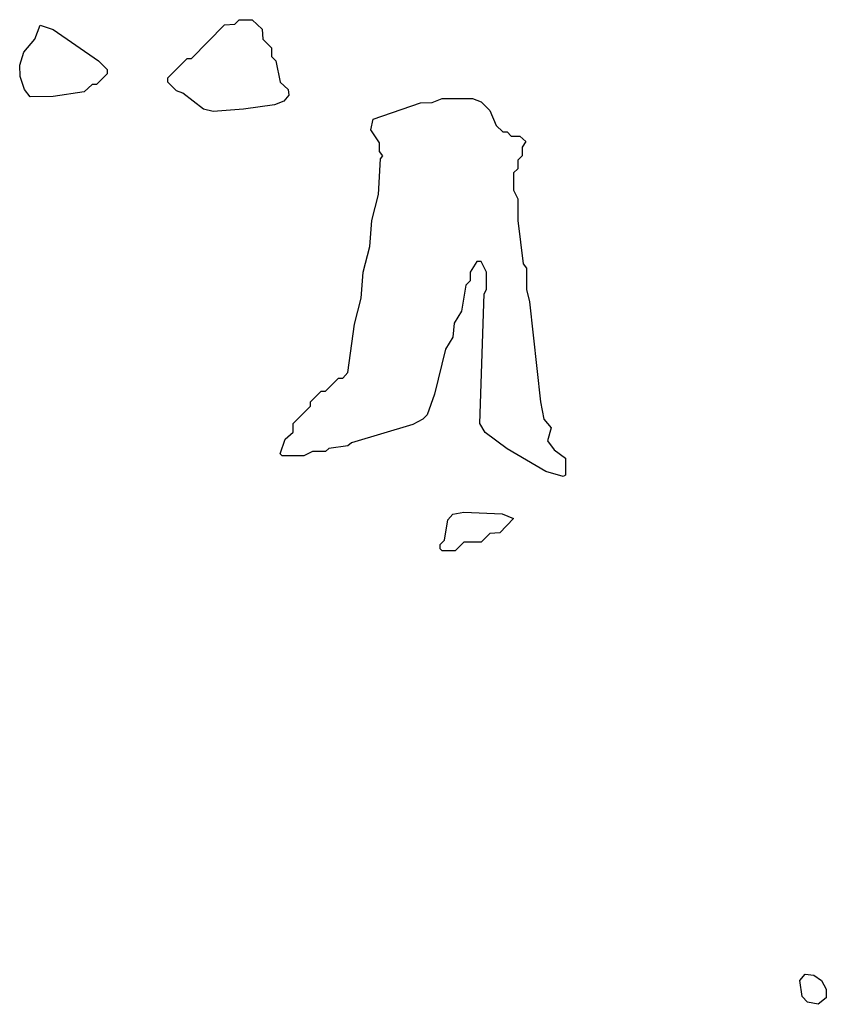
# Model space of a CAD drawing. Extents: x 2601477 to 2753313, y 449408 to 581029.
# Tile 150 of 203: x 2698018 to 2699884, y 503850 to 506130. Entities that reach past the tile are written whole.
import ezdxf

# ---------------------------------------------------------------- set-up
doc = ezdxf.new("R2010")
doc.units = 0

msp = doc.modelspace()

# ---------------------------------------------------------------- linework, layer by layer
at = {"layer": '0CON05XD'}
for points in [[(2698041.7, 505951.7), (2698028.3, 505968.3), (2698018.3, 505998.3), (2698017.5, 506025), (2698026.7, 506055), (2698052.5, 506085), (2698065, 506117.5), (2698095, 506107.5), (2698200, 506035), (2698220, 506015), (2698220, 506005), (2698195, 505980), (2698185, 505980), (2698167, 505963), (2698095, 505952.5), (2698041.7, 505951.7)], [(2698465, 505917.5), (2698443, 505923), (2698395, 505960), (2698380, 505965), (2698360, 505985), (2698360, 505995), (2698405, 506040), (2698415, 506040), (2698491.7, 506118.3), (2698515, 506120), (2698525, 506130), (2698555, 506130), (2698578.3, 506108.3), (2698580, 506085), (2698600, 506065), (2698600, 506045), (2698610, 506035), (2698620, 505985), (2698638.3, 505968.3), (2698640, 505955), (2698628.3, 505941.7), (2698607, 505933), (2698535, 505922.5), (2698465, 505917.5)], [(2699275, 505072.5), (2699235, 505083.8), (2699145, 505136.2), (2699094.1, 505174.1), (2699082.5, 505195), (2699092.5, 505495), (2699097.5, 505505), (2699097.5, 505545), (2699085, 505570), (2699075, 505570), (2699060, 505545), (2699060, 505525), (2699050, 505515), (2699040, 505455), (2699023, 505427), (2699020, 505395), (2699003, 505367), (2698977, 505263), (2698960, 505215), (2698950, 505205), (2698927, 505193), (2698785, 505150), (2698777, 505143), (2698733, 505137), (2698725, 505130), (2698695, 505130), (2698675, 505120), (2698625, 505120), (2698620, 505125), (2698631.7, 505158.3), (2698650, 505175), (2698650, 505195), (2698690, 505235), (2698690, 505245), (2698715, 505270), (2698725, 505270), (2698755, 505300), (2698765, 505300), (2698777, 505313), (2698792.5, 505425), (2698807.5, 505485), (2698812.5, 505545), (2698827.5, 505605), (2698832.5, 505665), (2698847.5, 505725), (2698852.5, 505807.5), (2698857.5, 505815), (2698850, 505825), (2698850, 505845), (2698830, 505875), (2698835, 505900), (2698945, 505937.5), (2698971.7, 505938.3), (2698995, 505947.5), (2699065, 505947.5), (2699085, 505940), (2699105, 505920), (2699120, 505885), (2699135, 505870), (2699145, 505870), (2699155, 505860), (2699175, 505860), (2699188.3, 505848.3), (2699180, 505835), (2699180, 505815), (2699170, 505805), (2699170, 505785), (2699160, 505775), (2699160, 505735), (2699170, 505715), (2699170, 505665), (2699182.5, 505565), (2699190, 505555), (2699190, 505505), (2699197, 505477), (2699222.5, 505245), (2699230, 505205), (2699247.5, 505185), (2699238.8, 505155), (2699254.1, 505134.1), (2699280, 505115), (2699280, 505075), (2699275, 505072.5)], [(2699025, 504900), (2698995, 504900), (2698990, 504905), (2698990, 504915), (2699000, 504925), (2699008.3, 504971.7), (2699020, 504985), (2699045, 504990), (2699133.9, 504986.1), (2699160, 504975), (2699128.3, 504941.7), (2699105, 504940), (2699085, 504920), (2699045, 504920), (2699025, 504900)], [(2699865, 503850), (2699840, 503855), (2699828.3, 503868.3), (2699822.5, 503905), (2699835, 503920), (2699855, 503917.5), (2699872.5, 503905), (2699883.8, 503885), (2699883.3, 503865), (2699865, 503850)]]:
    msp.add_lwpolyline(points, dxfattribs=at)

doc.saveas('drawing.dxf')
